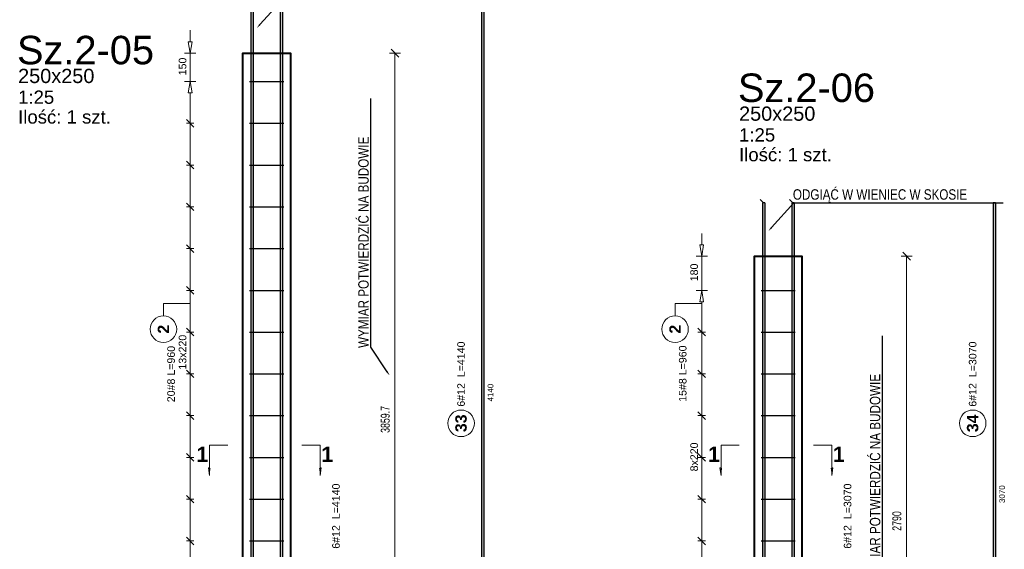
# Model space of a CAD drawing. Extents: x 3922 to 466978, y -142912 to 64503.
# Tile 61 of 62: x 461490 to 466677, y -118336 to -115546. Entities that reach past the tile are written whole.
import ezdxf
from ezdxf import colors
from ezdxf.entities.mleader import LeaderData, LeaderLine
from ezdxf.enums import TextEntityAlignment as Align
from ezdxf.math import Vec2, Vec3

# ---------------------------------------------------------------- set-up
doc = ezdxf.new("R2010")
doc.units = 0
doc.header["$LTSCALE"] = 10
doc.header["$MEASUREMENT"] = 0
for name, color, linetype, lineweight in [('P-Linia1', 3, 'Continuous', 40), ('P-Linia3', 6, 'Continuous', 60), ('P-Opis', 1, 'Continuous', 18), ('P-Wymiar', 254, 'Continuous', 9), ('RCAD_deskowanie', 3, 'Continuous', 40)]:
    doc.layers.add(name, color=color, linetype=linetype, lineweight=lineweight)
for name, color, linetype in [('RCAD_kształt pręta', 7, 'Continuous'), ('RCAD_opis kształtu pręta', 7, 'Continuous'), ('RCAD_opis rozkładu', 7, 'Continuous'), ('RCAD_pręt wyrzucony', 130, 'Continuous'), ('RCAD_rozkład pręta', 7, 'Continuous'), ('RCAD_symbole graficzne', 7, 'Continuous')]:
    doc.layers.add(name, color=color, linetype=linetype)
doc.styles.add('_Fd Opis', font='arial.ttf')
doc.styles.add('ROMANS', font='arial.ttf', dxfattribs={"width": 0.7})
doc.styles.add('style1', font='arial.ttf')
doc.styles.add('style3', font='arialbd.ttf')
doc.styles.add('style5', font='arialbd.ttf')
doc.dimstyles.new('A25', dxfattribs={"dimscale": 27, "dimtxt": 1.75, "dimasz": 0.06, "dimexe": 0, "dimexo": 0, "dimgap": 1, "dimtad": 1, "dimdec": 4, "dimrnd": 0.1, "dimdsep": 46, "dimtxsty": 'ROMANS', "dimblk": '[[[[[[[[', "dimcen": 2, "dimdle": 2, "dimse1": 1, "dimse2": 1, "dimclrd": 256, "dimclrt": 1, "dimadec": 0, "dimazin": 0, "dimtfac": 1, "dimtdec": 4, "dimtix": 1, "dimtmove": 2, "dimatfit": 3, "dimldrblk": '[[[[[[[[', "dimfxl": 0, "dimtvp": 0.6, "dimtolj": 1, "dimlwd": -1, "dimarcsym": 0})

# ---------------------------------------------------------------- blocks, each defined once
blk = doc.blocks.new('[[[[[[[[')
at = {"layer": 'P-Wymiar'}
for p, q in [((-12.7, -12.7), (12.7, 12.7)), ((0, 0), (-4.6, 0)), ((0, 18), (0, -18))]:
    blk.add_line(p, q, dxfattribs=at)
blk = doc.blocks.new('*D470')
at = {"layer": 'Defpoints', "color": 0, "transparency": 16777216}
for p in [(462915.5, -115722.3), (462915.5, -119582), (463466.8, -119582)]:
    blk.add_point(p, dxfattribs=at)
at = {"layer": 'P-Wymiar', "transparency": 16777216}
blk.add_line((463466.8, -115723.9), (463466.8, -119580.4), dxfattribs=at)
at = {"layer": 'P-Wymiar', "transparency": 16777216, "xscale": 1.62, "yscale": 1.62, "zscale": 1.62}
for p, rotation in [((463466.8, -115722.3), 90), ((463466.8, -119582), 270)]:
    blk.add_blockref('[[[[[[[[', p, dxfattribs=dict(at, rotation=rotation))
at = {"layer": 'P-Wymiar', "color": 1, "transparency": 16777216, "insert": (463415.6, -117652.1), "char_height": 47.25, "attachment_point": 5, "rotation": 90, "style": 'ROMANS'}
blk.add_mtext('\\A1;3859.7', dxfattribs=at)
blk = doc.blocks.new('*D472')
at = {"layer": 'Defpoints', "color": 0, "transparency": 16777216}
for p in [(465610.8, -116791.9), (465610.8, -119582), (466162.1, -119582)]:
    blk.add_point(p, dxfattribs=at)
at = {"layer": 'P-Wymiar', "transparency": 16777216}
blk.add_line((466162.1, -116793.6), (466162.1, -119580.4), dxfattribs=at)
at = {"layer": 'P-Wymiar', "transparency": 16777216, "xscale": 1.62, "yscale": 1.62, "zscale": 1.62}
for p, rotation in [((466162.1, -116791.9), 90), ((466162.1, -119582), 270)]:
    blk.add_blockref('[[[[[[[[', p, dxfattribs=dict(at, rotation=rotation))
at = {"layer": 'P-Wymiar', "color": 1, "transparency": 16777216, "insert": (466110.9, -118187), "char_height": 47.25, "attachment_point": 5, "rotation": 90, "style": 'ROMANS'}
blk.add_mtext('\\A1;2790', dxfattribs=at)

msp = doc.modelspace()

# ---------------------------------------------------------------- hatches: boundary and pattern name
at = {"layer": 'RCAD_kształt pręta'}
for points in [[(462707.66807, -115440.92135), (462719.66807, -115440.92135), (462719.66807, -119580.67669), (462707.66807, -119580.67669)], [(462861.7263, -115440.92135), (462873.7263, -115440.92135), (462873.7263, -119580.67669), (462861.7263, -119580.67669)], [(465402.98582, -116510.59891), (465414.98582, -116510.59891), (465414.98582, -119580.67669), (465402.98582, -119580.67669)], [(465557.04404, -116510.59891), (465569.04404, -116510.59891), (465569.04404, -119580.67669), (465557.04404, -119580.67669)]]:
    msp.add_hatch(color=4, dxfattribs=at).paths.add_polyline_path(points, flags=0)
at = {"layer": 'RCAD_pręt wyrzucony'}
for points in [[(463922.85421, -115440.92135), (463934.85421, -115440.92135), (463934.85421, -119580.67669), (463922.85421, -119580.67669)], [(466618.17196, -116510.59891), (466630.17196, -116510.59891), (466630.17196, -119580.67669), (466618.17196, -119580.67669)]]:
    msp.add_hatch(color=4, dxfattribs=at).paths.add_polyline_path(points, flags=0)
at = {"layer": 'RCAD_symbole graficzne', "linetype": 'Continuous', "lineweight": 0}
for points in [[(462489.32144, -117947.2369), (462489.32144, -117907.2369), (462495.02331, -117907.2369)], [(463072.49744, -117947.2369), (463072.49744, -117907.2369), (463066.79558, -117907.2369)], [(465184.63919, -117947.2369), (465184.63919, -117907.2369), (465190.34105, -117907.2369)], [(465767.81518, -117947.2369), (465767.81518, -117907.2369), (465762.11332, -117907.2369)]]:
    msp.add_hatch(color=7, dxfattribs=at).paths.add_polyline_path(points, flags=0)

# ---------------------------------------------------------------- linework, layer by layer
at = {"layer": 'P-Linia1'}
msp.add_lwpolyline([(462665.48213, -119581.97622), (462665.48213, -117485.51944)], dxfattribs=at)
at = {"layer": 'RCAD_deskowanie'}
for points in [[(462665.48213, -119541.97622), (462665.48213, -115722.25712), (462915.48213, -115722.25712), (462915.48213, -119581.97622)], [(465360.79987, -119541.97622), (465360.79987, -116791.93468), (465610.79987, -116791.93468), (465610.79987, -119581.97622)]]:
    msp.add_lwpolyline(points, dxfattribs=at)
at = {"layer": 'RCAD_kształt pręta', "color": 4}
for p, q in [((462707.66807, -115440.92135), (462707.66807, -119580.67669)), ((462719.66807, -115440.92135), (462719.66807, -119580.67669)), ((462861.7263, -115440.92135), (462861.7263, -119580.67669)), ((462873.7263, -115440.92135), (462873.7263, -119580.67669)), ((465402.98582, -116510.59891), (465402.98582, -119580.67669)), ((465414.98582, -116510.59891), (465402.98582, -116510.59891)), ((465414.98582, -116510.59891), (465414.98582, -119580.67669)), ((465557.04404, -116510.59891), (465557.04404, -119580.67669)), ((465569.04404, -116510.59891), (465557.04404, -116510.59891)), ((465569.04404, -116510.59891), (465569.04404, -119580.67669))]:
    msp.add_line(p, q, dxfattribs=at)
at = {"layer": 'RCAD_kształt pręta', "color": 2, "lineweight": 5}
for p, q in [((465408.98582, -116510.59891), (465391.48582, -116493.09891)), ((465563.04404, -116510.59891), (465545.54404, -116493.09891))]:
    msp.add_line(p, q, dxfattribs=at)
at = {"layer": 'RCAD_opis rozkładu', "color": 8, "lineweight": 0}
for p, q in [((462387.55817, -115602.25712), (462387.55817, -115662.25712)), ((462387.55817, -115722.25712), (462377.55817, -115662.25712)), ((462397.55817, -115662.25712), (462377.55817, -115662.25712)), ((462397.55817, -115662.25712), (462387.55817, -115722.25712)), ((462357.55817, -115722.25712), (462417.55817, -115722.25712)), ((462387.55817, -115871.97622), (462387.55817, -115722.25712)), ((462357.55817, -115871.97622), (462417.55817, -115871.97622)), ((462377.55817, -115931.97622), (462387.55817, -115871.97622)), ((462387.55817, -115871.97622), (462397.55817, -115931.97622)), ((462377.55817, -115931.97622), (462397.55817, -115931.97622)), ((462387.55817, -116091.97622), (462387.55817, -115931.97622)), ((462407.55817, -116111.97622), (462367.55817, -116071.97622)), ((462367.55817, -116091.97622), (462407.55817, -116091.97622)), ((462387.55817, -116311.97622), (462387.55817, -116091.97622)), ((462407.55817, -116331.97622), (462367.55817, -116291.97622)), ((462367.55817, -116311.97622), (462407.55817, -116311.97622)), ((462387.55817, -116531.97622), (462387.55817, -116311.97622)), ((462407.55817, -116551.97622), (462367.55817, -116511.97622)), ((462367.55817, -116531.97622), (462407.55817, -116531.97622)), ((462387.55817, -116751.97622), (462387.55817, -116531.97622)), ((465082.87591, -116671.93468), (465082.87591, -116731.93468)), ((462407.55817, -116771.97622), (462367.55817, -116731.97622)), ((462367.55817, -116751.97622), (462407.55817, -116751.97622)), ((462387.55817, -116971.97622), (462387.55817, -116751.97622)), ((465082.87591, -116791.93468), (465072.87591, -116731.93468)), ((465092.87591, -116731.93468), (465072.87591, -116731.93468)), ((465092.87591, -116731.93468), (465082.87591, -116791.93468)), ((465052.87591, -116791.93468), (465112.87591, -116791.93468)), ((465082.87591, -116971.97622), (465082.87591, -116791.93468)), ((462407.55817, -116991.97622), (462367.55817, -116951.97622)), ((462367.55817, -116971.97622), (462407.55817, -116971.97622)), ((462387.55817, -117191.97622), (462387.55817, -116971.97622)), ((465052.87591, -116971.97622), (465112.87591, -116971.97622)), ((465072.87591, -117031.97622), (465082.87591, -116971.97622)), ((465082.87591, -116971.97622), (465092.87591, -117031.97622)), ((462246.77322, -117042.04734), (462387.55817, -117042.04734)), ((462246.77322, -117042.04734), (462246.77322, -117106.73788)), ((464942.09096, -117042.04734), (465082.87591, -117042.04734)), ((464942.09096, -117042.04734), (464942.09096, -117106.73788)), ((465072.87591, -117031.97622), (465092.87591, -117031.97622)), ((465082.87591, -117191.97622), (465082.87591, -117031.97622)), ((462407.55817, -117211.97622), (462367.55817, -117171.97622)), ((465102.87591, -117211.97622), (465062.87591, -117171.97622)), ((462367.55817, -117191.97622), (462407.55817, -117191.97622)), ((462387.55817, -117301.97622), (462387.55817, -117191.97622)), ((465062.87591, -117191.97622), (465102.87591, -117191.97622)), ((465082.87591, -117411.97622), (465082.87591, -117191.97622)), ((462387.55817, -117301.97622), (462387.55817, -117411.97622)), ((462367.55817, -117391.97622), (462407.55817, -117431.97622)), ((462367.55817, -117411.97622), (462407.55817, -117411.97622)), ((462387.55817, -117411.97622), (462387.55817, -117631.97622)), ((465102.87591, -117431.97622), (465062.87591, -117391.97622)), ((465062.87591, -117411.97622), (465102.87591, -117411.97622)), ((465082.87591, -117631.97622), (465082.87591, -117411.97622)), ((462367.55817, -117611.97622), (462407.55817, -117651.97622)), ((462367.55817, -117631.97622), (462407.55817, -117631.97622)), ((462387.55817, -117631.97622), (462387.55817, -117851.97622)), ((465102.87591, -117651.97622), (465062.87591, -117611.97622)), ((465062.87591, -117631.97622), (465102.87591, -117631.97622)), ((465082.87591, -117851.97622), (465082.87591, -117631.97622)), ((462367.55817, -117831.97622), (462407.55817, -117871.97622)), ((462367.55817, -117851.97622), (462407.55817, -117851.97622)), ((462387.55817, -117851.97622), (462387.55817, -118071.97622)), ((465102.87591, -117871.97622), (465062.87591, -117831.97622)), ((465062.87591, -117851.97622), (465102.87591, -117851.97622)), ((465082.87591, -117961.97622), (465082.87591, -117851.97622)), ((465082.87591, -117961.97622), (465082.87591, -118071.97622)), ((462367.55817, -118051.97622), (462407.55817, -118091.97622)), ((465062.87591, -118051.97622), (465102.87591, -118091.97622)), ((462367.55817, -118071.97622), (462407.55817, -118071.97622)), ((462387.55817, -118071.97622), (462387.55817, -118291.97622)), ((465062.87591, -118071.97622), (465102.87591, -118071.97622)), ((465082.87591, -118071.97622), (465082.87591, -118291.97622)), ((462367.55817, -118271.97622), (462407.55817, -118311.97622)), ((462367.55817, -118291.97622), (462407.55817, -118291.97622)), ((462387.55817, -118291.97622), (462387.55817, -118511.97622)), ((465062.87591, -118271.97622), (465102.87591, -118311.97622)), ((465062.87591, -118291.97622), (465102.87591, -118291.97622)), ((465082.87591, -118291.97622), (465082.87591, -118511.97622))]:
    msp.add_line(p, q, dxfattribs=at)
for centre in [(462246.77322, -117176.73788), (464942.09096, -117176.73788)]:
    msp.add_circle(centre, 70, dxfattribs=at)
at = {"layer": 'RCAD_pręt wyrzucony', "color": 4}
for p, q in [((463922.85421, -115440.92135), (463922.85421, -119580.67669)), ((463934.85421, -115440.92135), (463934.85421, -119580.67669)), ((466618.17196, -116510.59891), (466618.17196, -119580.67669)), ((466630.17196, -116510.59891), (466618.17196, -116510.59891)), ((466630.17196, -116510.59891), (466630.17196, -119580.67669))]:
    msp.add_line(p, q, dxfattribs=at)
at = {"layer": 'RCAD_pręt wyrzucony', "color": 8, "lineweight": 0}
for centre in [(463814.92844, -117672.46201), (466510.24618, -117672.46201)]:
    msp.add_circle(centre, 70, dxfattribs=at)
at = {"layer": 'RCAD_rozkład pręta', "color": 7, "linetype": 'ByBlock', "lineweight": 30}
for p, q in [((462700.48213, -115871.97622), (462880.48213, -115871.97622)), ((462700.48213, -116091.97622), (462880.48213, -116091.97622)), ((462700.48213, -116311.97622), (462880.48213, -116311.97622)), ((462700.48213, -116531.97622), (462880.48213, -116531.97622)), ((462700.48213, -116751.97622), (462880.48213, -116751.97622)), ((462700.48213, -116971.97622), (462880.48213, -116971.97622)), ((465395.79987, -116971.97622), (465575.79987, -116971.97622)), ((462700.48213, -117191.97622), (462880.48213, -117191.97622)), ((465395.79987, -117191.97622), (465575.79987, -117191.97622)), ((462700.48213, -117411.97622), (462880.48213, -117411.97622)), ((465395.79987, -117411.97622), (465575.79987, -117411.97622)), ((462700.48213, -117631.97622), (462880.48213, -117631.97622)), ((465395.79987, -117631.97622), (465575.79987, -117631.97622)), ((462700.48213, -117851.97622), (462880.48213, -117851.97622)), ((465395.79987, -117851.97622), (465575.79987, -117851.97622)), ((462700.48213, -118071.97622), (462880.48213, -118071.97622)), ((465395.79987, -118071.97622), (465575.79987, -118071.97622)), ((462700.48213, -118291.97622), (462880.48213, -118291.97622)), ((465395.79987, -118291.97622), (465575.79987, -118291.97622))]:
    msp.add_line(p, q, dxfattribs=at)
at = {"layer": 'RCAD_symbole graficzne', "color": 7, "linetype": 'Continuous', "lineweight": 0}
for p, q in [((462489.32144, -117787.2369), (462585.32144, -117787.2369)), ((462489.32144, -117947.2369), (462489.32144, -117787.2369)), ((463072.49744, -117787.2369), (462976.49744, -117787.2369)), ((463072.49744, -117947.2369), (463072.49744, -117787.2369)), ((465184.63919, -117787.2369), (465280.63919, -117787.2369)), ((465184.63919, -117947.2369), (465184.63919, -117787.2369)), ((465767.81518, -117787.2369), (465671.81518, -117787.2369)), ((465767.81518, -117947.2369), (465767.81518, -117787.2369)), ((462489.32144, -117907.2369), (462483.61958, -117907.2369)), ((462489.32144, -117947.2369), (462483.61958, -117907.2369)), ((463072.49744, -117907.2369), (463078.1993, -117907.2369)), ((463072.49744, -117947.2369), (463078.1993, -117907.2369)), ((465184.63919, -117907.2369), (465178.93733, -117907.2369)), ((465184.63919, -117947.2369), (465178.93733, -117907.2369)), ((465767.81518, -117907.2369), (465773.51704, -117907.2369)), ((465767.81518, -117947.2369), (465773.51704, -117907.2369))]:
    msp.add_line(p, q, dxfattribs=at)

# ---------------------------------------------------------------- texts
at = {"layer": 'P-Linia3', "style": '_Fd Opis'}
for s, p in [('Sz.2-05', (461836.33546, -115706.11861)), ('Sz.2-06', (465634.58618, -115904.6899))]:
    msp.add_text(s, height=150, dxfattribs=at).set_placement(p, align=Align.MIDDLE)
at = {"layer": 'P-Linia3', "color": 3, "style": '_Fd Opis'}
for p in [(461682.17501, -115842.4852), (465480.42573, -116041.05649)]:
    msp.add_text('250x250', height=75, dxfattribs=at).set_placement(p, align=Align.MIDDLE)
at = {"layer": 'P-Linia3', "char_height": 70, "attachment_point": 1, "style": '_Fd Opis'}
for s, insert in [('1:25', (461481.16887, -115919.41611)), ('Ilość: 1 szt.', (461481.16887, -116023.57642)), ('1:25', (465279.41959, -116117.9874)), ('Ilość: 1 szt.', (465279.41959, -116222.14772))]:
    msp.add_mtext(s, dxfattribs=dict(at, insert=insert))
at = {"layer": 'RCAD_opis kształtu pręta', "color": 1, "char_height": 40, "attachment_point": 5, "rotation": 90, "style": 'style1'}
for s, insert in [('6#12  L=4140', (463155.99519, -118161.37541)), ('6#12  L=3070', (465851.31293, -118161.37541))]:
    msp.add_mtext(s, dxfattribs=dict(at, insert=insert))
at = {"layer": 'RCAD_opis rozkładu', "color": 2, "char_height": 40, "rotation": 90, "style": 'style1'}
for s, insert, attachment_point in [('150', (462367.98109, -115839.35405), 7), ('180', (465063.29883, -116924.19283), 7), ('13x220', (462367.99473, -117389.26135), 7), ('20#8 L=960', (462287.45535, -117412.97253), 5), ('15#8 L=960', (464982.77309, -117410.7488), 5), ('8x220', (465063.29883, -117925.63243), 7)]:
    msp.add_mtext(s, dxfattribs=dict(at, insert=insert, attachment_point=attachment_point))
at = {"layer": 'RCAD_opis rozkładu', "color": 1, "char_height": 60, "attachment_point": 5, "rotation": 90, "style": 'style3'}
for insert in [(462246.77322, -117176.73788), (464942.09096, -117176.73788)]:
    msp.add_mtext('2', dxfattribs=dict(at, insert=insert))
at = {"layer": 'RCAD_pręt wyrzucony', "color": 2, "char_height": 40, "attachment_point": 5, "rotation": 90, "style": 'style1'}
for s, insert in [('6#12  L=4140', (463814.92844, -117413.15778)), ('6#12  L=3070', (466510.24618, -117413.15778))]:
    msp.add_mtext(s, dxfattribs=dict(at, insert=insert))
at = {"layer": 'RCAD_pręt wyrzucony', "color": 1, "attachment_point": 5, "rotation": 90}
for s, insert, char_height, style in [('4140', (463969.85421, -117510.79902), 30, 'style1'), ('33', (463814.92844, -117672.46201), 60, 'style3'), ('34', (466510.24618, -117672.46201), 60, 'style3'), ('3070', (466665.17196, -118045.6378), 30, 'style1')]:
    msp.add_mtext(s, dxfattribs=dict(at, insert=insert, char_height=char_height, style=style))
at = {"layer": 'RCAD_symbole graficzne', "color": 73, "char_height": 80, "attachment_point": 5, "style": 'style5'}
for insert in [(462452.02813, -117835.43336), (463109.79075, -117835.43336), (465147.34587, -117835.43336), (465805.1085, -117835.43336)]:
    msp.add_mtext('1', dxfattribs=dict(at, insert=insert))

# ---------------------------------------------------------------- dimensions: what is measured, and where the dimension line sits
at = {"layer": 'P-Wymiar'}
for base, p1, p2, picture, middle in [((463466.75258, -119581.97622), (462915.48213, -115722.25712), (462915.48213, -119581.97622), '*D470', (463415.61189, -117652.11667)), ((466162.07032, -119581.97622), (465610.79987, -116791.93468), (465610.79987, -119581.97622), '*D472', (466110.94575, -118186.95545))]:
    dim = msp.add_linear_dim(base=base, p1=p1, p2=p2, angle=90, dimstyle='A25', override={"dimfxl": 0.18, "dimfxlon": 1}, dxfattribs=at)
    dim.commit()
    dim.dimension.update_dxf_attribs({"geometry": picture, "text_midpoint": middle})

# ---------------------------------------------------------------- leaders
at = {"layer": 'P-Opis'}
ml = msp.add_multileader_mtext('Standard', dxfattribs=at)
ml.set_content('{\\W0.8;ODGIĄĆ W WIENIEC W SKOSIE}', color=256, style='_Fd Opis')
ml.set_leader_properties()
ml.build(insert=Vec2(0, 0))
ml.multileader.update_dxf_attribs({"has_dogleg": 0, "text_left_attachment_type": 6, "text_right_attachment_type": 6, "arrow_head_size": 25})
ctx = ml.context
ctx.base_point, ctx.char_height, ctx.arrow_head_size, ctx.landing_gap_size, ctx.plane_origin = Vec3(462873.2263, -115440.92135), 55, 25, 0.5, Vec3(461051.3976, -115545.83736)
ctx.left_attachment, ctx.right_attachment, ctx.text_align_type = 6, 6, 2
notes = []
notes.append((ctx, [(0, (1, 1, 0), (462560.45679, -115440.92135), (1, 0), 312.76951, [(1, [(462738.27462, -115590.50774)], 0, [])])]))
ctx.mtext.insert, ctx.mtext.rotation, ctx.mtext.alignment, ctx.mtext.line_spacing_factor, ctx.mtext.line_spacing_style = Vec3(463786.11102, -115369.78902), 6.2831853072, 3, 0.914286, 2
ml = msp.add_multileader_mtext('Standard', dxfattribs=at)
ml.set_content('{\\W0.8;WYMIAR POTWIERDZIĆ NA BUDOWIE}', color=256, style='_Fd Opis')
ml.set_leader_properties()
ml.build(insert=Vec2(0, 0))
ml.multileader.update_dxf_attribs({"has_dogleg": 0, "text_left_attachment_type": 6, "text_right_attachment_type": 6, "arrow_head_size": 25})
ctx = ml.context
ctx.base_point, ctx.char_height, ctx.arrow_head_size, ctx.landing_gap_size, ctx.plane_origin, ctx.plane_x_axis, ctx.plane_y_axis = Vec3(463339.2792, -117272.02223), 55, 25, 0.5, Vec3(463634.29534, -119173.85092), Vec3(0, 1), Vec3(-1, 0)
ctx.left_attachment, ctx.right_attachment, ctx.text_align_type = 6, 6, 2
notes.append((ctx, [(0, (1, 1, 0), (463339.2792, -117584.79174), (0, 1), 312.76951, [(1, [(463439.17388, -117421.83031)], 0, [])])]))
ctx.mtext.insert, ctx.mtext.text_direction, ctx.mtext.rotation, ctx.mtext.alignment, ctx.mtext.line_spacing_factor, ctx.mtext.line_spacing_style = Vec3(463273.2792, -116162.33805), Vec3(0, 1), 1.5707963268, 3, 0.914286, 2
ml = msp.add_multileader_mtext('Standard', dxfattribs=at)
ml.set_content('{\\W0.8;ODGIĄĆ W WIENIEC W SKOSIE}', color=256, style='_Fd Opis')
ml.set_leader_properties()
ml.build(insert=Vec2(0, 0))
ml.multileader.update_dxf_attribs({"has_dogleg": 0, "text_left_attachment_type": 6, "text_right_attachment_type": 6, "arrow_head_size": 25})
ctx = ml.context
ctx.base_point, ctx.char_height, ctx.arrow_head_size, ctx.landing_gap_size, ctx.plane_origin = Vec3(465568.54404, -116510.59891), 55, 25, 0.5, Vec3(463746.71535, -115545.83736)
ctx.left_attachment, ctx.right_attachment, ctx.text_align_type = 6, 6, 2
notes.append((ctx, [(0, (1, 1, 0), (465255.77453, -116510.59891), (1, 0), 312.76951, [(1, [(465433.59236, -116660.1853)], 0, [])])]))
ctx.mtext.insert, ctx.mtext.rotation, ctx.mtext.alignment, ctx.mtext.line_spacing_factor, ctx.mtext.line_spacing_style = Vec3(466481.42876, -116439.46658), 6.2831853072, 3, 0.914286, 2
ml = msp.add_multileader_mtext('Standard', dxfattribs=at)
ml.set_content('{\\W0.8;WYMIAR POTWIERDZIĆ NA BUDOWIE}', color=256, style='_Fd Opis')
ml.set_leader_properties()
ml.build(insert=Vec2(0, 0))
ml.multileader.update_dxf_attribs({"has_dogleg": 0, "text_left_attachment_type": 6, "text_right_attachment_type": 6, "arrow_head_size": 25})
ctx = ml.context
ctx.base_point, ctx.char_height, ctx.arrow_head_size, ctx.landing_gap_size, ctx.plane_origin, ctx.plane_x_axis, ctx.plane_y_axis = Vec3(466034.59694, -118522.15676), 55, 25, 0.5, Vec3(466329.61309, -120423.98545), Vec3(0, 1), Vec3(-1, 0)
ctx.left_attachment, ctx.right_attachment, ctx.text_align_type = 6, 6, 2
notes.append((ctx, [(0, (1, 1, 0), (466034.59694, -118834.92627), (0, 1), 312.76951, [(1, [(466134.49162, -118671.96484)], 0, [])])]))
ctx.mtext.insert, ctx.mtext.text_direction, ctx.mtext.rotation, ctx.mtext.alignment, ctx.mtext.line_spacing_factor, ctx.mtext.line_spacing_style = Vec3(465968.59694, -117412.47258), Vec3(0, 1), 1.5707963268, 3, 0.914286, 2
for ctx, leaders in notes:
    for number, flags, end, landing, length, lines in leaders:
        leader = LeaderData()
        leader.index, (leader.has_last_leader_line, leader.has_dogleg_vector, leader.attachment_direction) = number, flags
        leader.last_leader_point, leader.dogleg_vector, leader.dogleg_length = Vec3(end), Vec3(landing), length
        for number, points, colour, breaks in lines:
            line = LeaderLine()
            line.index, line.vertices, line.color, line.breaks = number, Vec3.list(points), colors.encode_raw_color(colour), breaks
            leader.lines.append(line)
        ctx.leaders.append(leader)

doc.saveas('drawing.dxf')
